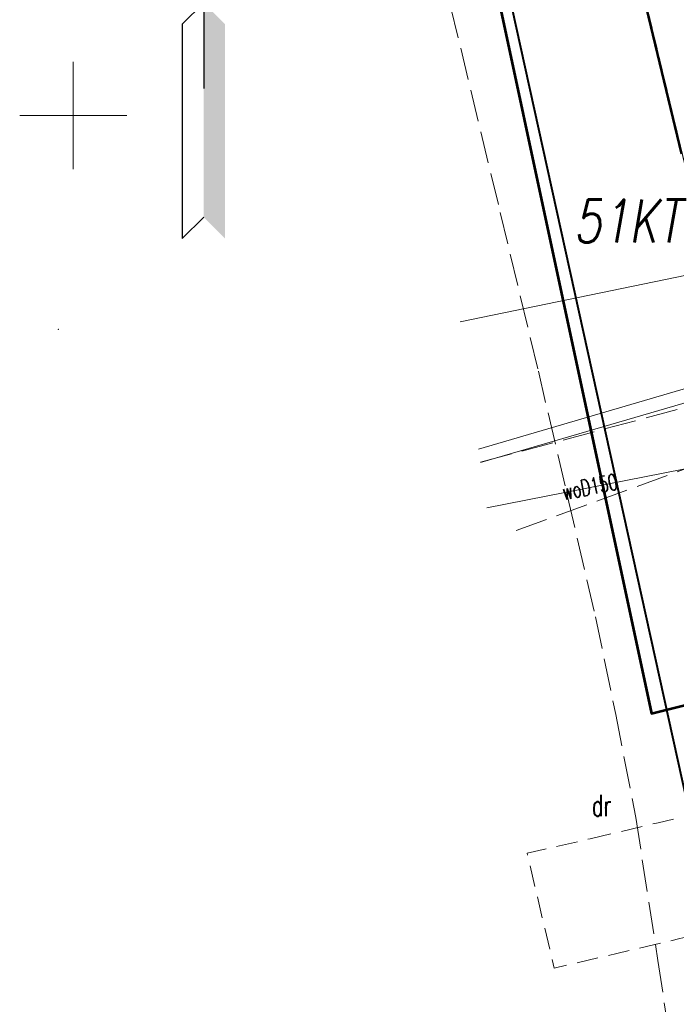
# Model space of a CAD drawing. Header units: metres. Extents: x 6567444 to 13135881, y 5574237 to 11149086.
# Tile 23 of 212: x 6567798 to 6567828, y 5574409 to 5574454. Entities that reach past the tile are written whole.
import ezdxf
from ezdxf.enums import TextEntityAlignment as Align

# ---------------------------------------------------------------- set-up
doc = ezdxf.new("R2010")
doc.units = ezdxf.units.M
for name, pattern in [('_MDCP$0$L_0_03', [1, 0.5, -0.5]), ('_MDCP$0$L_0_04', [1.5, 1, -0.5]), ('_MDCP$1$L_0_06', [2, 1.5, -0.5]), ('GE.I.6640.1.468.2024_MDCP_dodatkowe pomiary_12.03.2026$0$L_0_03', [1, 0.5, -0.5]), ('GE.I.6640.1.468.2024_MDCP_dodatkowe pomiary_12.03.2026$0$L_0_04', [1.5, 1, -0.5]), ('GE.I.6640.1.468.2024_MDCP_dodatkowe pomiary_12.03.2026$0$L_0_06', [2, 1.5, -0.5])]:
    doc.linetypes.add(name, pattern=pattern)
for name, color, linetype, lineweight in [('_MDCP$0$EGB_DzialkaEwidencyjna', 7, 'Continuous', 18), ('_MDCP$0$EGB_Klasouzytek', 92, 'Continuous', 18), ('_MDCP$0$EGB_KonturUzytkuGruntowego', 92, 'Continuous', 18), ('_MDCP$0$GES_InneUrzadzeniaTowarzyszace', 7, 'Continuous', 18), ('_MDCP$0$GES_PrzewodCieplowniczy', 212, 'Continuous', 18), ('_MDCP$0$GES_PrzewodKanalizacyjny_Projektowany', 7, 'Continuous', 18), ('_MDCP$0$MP_LINIE_REGULAC', 135, 'Continuous', 40), ('_MDCP$0$OT_Komunikacja', 7, 'Continuous', 18), ('_MDCP$1$GES_PrzewodWodociagowy', 5, 'Continuous', 18), ('_MDCP$1$GES_PrzewodWodociagowy_Projektowany', 7, 'Continuous', 18), ('_MDCP$1$PARSI', 7, 'Continuous', 20), ('_TT_KAN_D_Opis_PKT_II', 7, 'Continuous', 30), ('GE.I.6640.1.468.2024_MDCP_dodatkowe pomiary_12.03.2026$0$EGB_DzialkaEwidencyjna', 7, 'Continuous', 18), ('GE.I.6640.1.468.2024_MDCP_dodatkowe pomiary_12.03.2026$0$EGB_Klasouzytek', 92, 'Continuous', 18), ('GE.I.6640.1.468.2024_MDCP_dodatkowe pomiary_12.03.2026$0$EGB_KonturUzytkuGruntowego', 92, 'Continuous', 18), ('GE.I.6640.1.468.2024_MDCP_dodatkowe pomiary_12.03.2026$0$GES_InneUrzadzeniaTowarzyszace', 7, 'Continuous', 18), ('GE.I.6640.1.468.2024_MDCP_dodatkowe pomiary_12.03.2026$0$GES_PrzewodCieplowniczy', 212, 'Continuous', 18), ('GE.I.6640.1.468.2024_MDCP_dodatkowe pomiary_12.03.2026$0$GES_PrzewodKanalizacyjny_Projektowany', 7, 'Continuous', 18), ('GE.I.6640.1.468.2024_MDCP_dodatkowe pomiary_12.03.2026$0$GES_PrzewodWodociagowy', 5, 'Continuous', 18), ('GE.I.6640.1.468.2024_MDCP_dodatkowe pomiary_12.03.2026$0$GES_PrzewodWodociagowy_Projektowany', 7, 'Continuous', 18), ('GE.I.6640.1.468.2024_MDCP_dodatkowe pomiary_12.03.2026$0$MP_LINIE_REGULAC', 135, 'Continuous', 40), ('GE.I.6640.1.468.2024_MDCP_dodatkowe pomiary_12.03.2026$0$OT_Komunikacja', 7, 'Continuous', 18), ('GE.I.6640.1.468.2024_MDCP_dodatkowe pomiary_12.03.2026$0$PARSI', 7, 'Continuous', 20)]:
    doc.layers.add(name, color=color, linetype=linetype, lineweight=lineweight)
doc.layers.add('_MDCP$0$Strzałka', color=7, linetype='Continuous')
doc.layers.add('GE.I.6640.1.468.2024_MDCP_dodatkowe pomiary_12.03.2026$0$Strzałka', color=7, linetype='Continuous')
doc.styles.add('_MDCP$0$STANDARD', font='simplex.shx')
doc.styles.add('GE.I.6640.1.468.2024_MDCP_dodatkowe pomiary_12.03.2026$0$STANDARD', font='simplex.shx')

# ---------------------------------------------------------------- blocks, each defined once
blk = doc.blocks.new('_MDCP$0$L_0_02_2')
at = {"color": 0}
blk.add_point((0, 0), dxfattribs=at)
blk = doc.blocks.new('_MDCP$0$L_0_02_1')
at = {"color": 0}
blk.add_point((0, 0), dxfattribs=at)
blk = doc.blocks.new('_MDCP$1$mzsk')
at = {"layer": '_MDCP$1$PARSI', "color": 0}
for p, q in [((0, -5), (0, 5)), ((5, 0), (-5, 0))]:
    blk.add_line(p, q, dxfattribs=at)
blk = doc.blocks.new('_MDCP$0$pln')
at = {"layer": '_MDCP$0$Strzałka'}
blk.add_line((0, 36), (0, -22), dxfattribs=at)
blk.add_lwpolyline([(0, -14), (-2, -16), (-2, -36), (0, -34)], dxfattribs=at)
blk.add_solid([(0, -14), (2, -16), (0, -34), (2, -36)], dxfattribs=at)
blk = doc.blocks.new('_MDCP')
at = {"layer": '_MDCP$0$EGB_DzialkaEwidencyjna', "linetype": 'Continuous', "lineweight": 18}
for p, q in [((6567837.912, 5574408.633), (6567824.598, 5574464.147)), ((6567824.598, 5574464.147), (6567837.912, 5574408.633))]:
    blk.add_line(p, q, dxfattribs=at)
at = {"layer": '_MDCP$0$EGB_Klasouzytek', "lineweight": 18}
for points in [[(6567799.496, 5574570.502), (6567805.83, 5574540.63), (6567812.91, 5574512.76), (6567813.39, 5574510.85), (6567815.07, 5574503.11), (6567824.54, 5574464.39), (6567837.97, 5574408.39), (6567843.288, 5574339.737)], [(6567843.288, 5574339.738), (6567840.22, 5574379.37), (6567837.97, 5574408.39), (6567824.54, 5574464.39), (6567815.07, 5574503.11), (6567813.39, 5574510.85), (6567812.91, 5574512.76), (6567809.64, 5574533.63), (6567810.66, 5574545.93), (6567811.96, 5574548.85), (6567814.7, 5574549.3), (6567819.81, 5574551.02), (6567841.64, 5574556.2), (6567848.19, 5574557.83), (6567849.51, 5574552.26), (6567830.11, 5574547.72), (6567829, 5574518.49), (6567851.37, 5574441.53), (6567857.95, 5574413.39), (6567862.49, 5574380.1), (6567864.17, 5574367.81), (6567869.98, 5574345.11), (6567862.17, 5574342.99), (6567862.141, 5574342.197)]]:
    blk.add_lwpolyline(points, dxfattribs=at)
at = {"layer": '_MDCP$0$EGB_KonturUzytkuGruntowego', "linetype": '_MDCP$0$L_0_03', "lineweight": 18}
for points in [[(6567799.496, 5574570.502), (6567805.83, 5574540.63), (6567812.91, 5574512.76), (6567813.39, 5574510.85), (6567815.07, 5574503.11), (6567824.54, 5574464.39), (6567837.97, 5574408.39), (6567840.22, 5574379.37), (6567843.288, 5574339.738)], [(6567843.288, 5574339.738), (6567840.22, 5574379.37), (6567837.97, 5574408.39), (6567824.54, 5574464.39), (6567815.07, 5574503.11), (6567813.39, 5574510.85), (6567812.91, 5574512.76), (6567809.64, 5574533.63), (6567810.66, 5574545.93), (6567811.96, 5574548.85), (6567814.7, 5574549.3), (6567819.81, 5574551.02), (6567841.64, 5574556.2), (6567848.19, 5574557.83), (6567849.51, 5574552.26), (6567830.11, 5574547.72), (6567829, 5574518.49), (6567851.37, 5574441.53), (6567857.95, 5574413.39), (6567862.49, 5574380.1), (6567864.17, 5574367.81), (6567869.98, 5574345.11), (6567862.17, 5574342.99), (6567862.141, 5574342.197)]]:
    blk.add_lwpolyline(points, dxfattribs=at)
at = {"layer": '_MDCP$0$GES_InneUrzadzeniaTowarzyszace', "color": 7, "linetype": '_MDCP$0$L_0_04', "lineweight": 18, "flags": 128}
blk.add_lwpolyline([(6567824.12, 5574416.26), (6567827.3, 5574417.01), (6567834.71, 5574418.75), (6567848.14, 5574421.88), (6567853.26, 5574423.08), (6567854.58, 5574417.42), (6567851.37, 5574416.66), (6567849.43, 5574416.21), (6567849.36, 5574416.5), (6567847.12, 5574416), (6567841.02, 5574414.57), (6567841.09, 5574414.27), (6567837.88, 5574413.52), (6567835.93, 5574413.05), (6567835.86, 5574413.36), (6567830.97, 5574412.22), (6567828.31, 5574411.6), (6567825.37, 5574410.91), (6567822.44, 5574410.23), (6567821.18, 5574415.58)], close=True, dxfattribs=at)
at = {"layer": '_MDCP$0$GES_PrzewodCieplowniczy', "color": 212, "linetype": 'Continuous', "lineweight": 18}
for points in [[(6567844.63, 5574459.56), (6567847.51, 5574447.9), (6567847.7, 5574447.12), (6567847.86, 5574446.37), (6567848.67, 5574443.33), (6567848.81, 5574442.75), (6567848.71, 5574442.43), (6567848.52, 5574442.28), (6567847.98, 5574442.11), (6567845.21, 5574441.3), (6567833.29, 5574437.95), (6567831.92, 5574437.57), (6567819.001, 5574433.809)], [(6567818.911, 5574434.436), (6567831.7, 5574438.18), (6567833.19, 5574438.54), (6567845.1, 5574441.9), (6567847.36, 5574442.6), (6567848.03, 5574442.83), (6567848.14, 5574442.99), (6567848.2, 5574443.23), (6567848.09, 5574443.82), (6567847.18, 5574446.88), (6567847, 5574447.57), (6567846.8, 5574448.34), (6567843.76, 5574459.96)]]:
    blk.add_lwpolyline(points, dxfattribs=at)
at = {"layer": '_MDCP$0$GES_PrzewodKanalizacyjny_Projektowany', "color": 36, "linetype": '_MDCP$1$L_0_06', "lineweight": 18, "flags": 128}
blk.add_lwpolyline([(6567820.67, 5574430.64), (6567834.61, 5574435.72), (6567836.51, 5574433.43)], dxfattribs=at)
at = {"layer": '_MDCP$0$MP_LINIE_REGULAC', "linetype": 'Continuous'}
for points in [[(6567936.85, 5574576.14), (6567822.725, 5574553.2), (6567807.758, 5574533.041), (6567819.961, 5574483.091), (6567828.37, 5574448.208)], [(6567837.155, 5574338.938), (6567830.301, 5574410.488), (6567815.244, 5574478.805), (6567809.616, 5574504.76)]]:
    blk.add_lwpolyline(points, dxfattribs=at)
at = {"layer": '_MDCP$0$OT_Komunikacja', "color": 7, "linetype": '_MDCP$1$L_0_06', "lineweight": 18}
blk.add_lwpolyline([(6567817.142, 5574457.023), (6567819.924, 5574445.478), (6567821.705, 5574438.078), (6567824.37, 5574426.61), (6567825.318, 5574422.062), (6567826.252, 5574417.257), (6567827.277, 5574410.583), (6567828.114, 5574405.156), (6567829.154, 5574397.295), (6567830.088, 5574389.183), (6567830.723, 5574381.004), (6567831.569, 5574370.079), (6567831.824, 5574366.948), (6567841.8, 5574366.55), (6567842.76, 5574365.31), (6567844, 5574364.26), (6567845.73, 5574363.2), (6567847.691, 5574362.286), (6567848.554, 5574361.921), (6567850.92, 5574360.92), (6567851.08, 5574358.976)], dxfattribs=at)
at = {"layer": '_MDCP$1$GES_PrzewodWodociagowy', "color": 5, "linetype": 'Continuous', "lineweight": 18}
for points in [[(6567818.054, 5574440.375), (6567892.06, 5574455.65), (6567958.853, 5574454.349)], [(6567840.2, 5574435.385), (6567835.835, 5574434.943), (6567819.305, 5574431.705)]]:
    blk.add_lwpolyline(points, dxfattribs=at)
at = {"layer": '_MDCP$1$GES_PrzewodWodociagowy_Projektowany', "color": 5, "linetype": '_MDCP$1$L_0_06', "lineweight": 18}
blk.add_lwpolyline([(6567818.999, 5574433.824), (6567848.16, 5574441.63), (6567854.05, 5574443.19), (6567857.1, 5574432.08), (6567858.03, 5574432.38)], dxfattribs=at)
at = {"layer": '_MDCP$0$EGB_DzialkaEwidencyjna', "linetype": 'Continuous', "xscale": 0.5, "yscale": 0.5, "zscale": 0.5}
for name, rotation in [('_MDCP$0$L_0_02_2', 284.47), ('_MDCP$0$L_0_02_1', 103.1)]:
    blk.add_blockref(name, (6567799.3, 5574440.02), dxfattribs=dict(at, rotation=rotation))
at = {"layer": '_MDCP$0$Strzałka', "xscale": 0.5, "yscale": 0.5, "zscale": 0.5}
blk.add_blockref('_MDCP$0$pln', (6567806.086, 5574462.257), dxfattribs=at)
at = {"layer": '_MDCP$1$PARSI', "xscale": 0.5, "yscale": 0.5, "zscale": 0.5, "rotation": 1.16962990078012e-09}
blk.add_blockref('_MDCP$1$mzsk', (6567800, 5574450), dxfattribs=at)
at = {"layer": '_MDCP$0$EGB_KonturUzytkuGruntowego', "lineweight": 20, "style": '_MDCP$0$STANDARD', "width": 0.66}
blk.add_text('dr', height=1, dxfattribs=at).set_placement((6567824.654, 5574417.813), align=Align.MIDDLE_CENTER)
at = {"layer": '_MDCP$0$MP_LINIE_REGULAC', "linetype": 'Continuous', "style": '_MDCP$0$STANDARD', "oblique": 10, "width": 0.75}
blk.add_text('51KT', height=2, dxfattribs=at).set_placement((6567823.355, 5574444.076))
at = {"layer": '_MDCP$1$GES_PrzewodWodociagowy', "color": 5, "lineweight": 15, "style": '_MDCP$0$STANDARD', "width": 0.66}
blk.add_text('woD150', height=0.75, rotation=-348.9, dxfattribs=at).set_placement((6567824.107, 5574432.681), align=Align.MIDDLE_CENTER)
blk = doc.blocks.new('GE.I.6640.1.468.2024_MDCP_dodatkowe pomiary_12.03.2026$0$L_0_02_2')
at = {"color": 0}
blk.add_point((0, 0), dxfattribs=at)
blk = doc.blocks.new('GE.I.6640.1.468.2024_MDCP_dodatkowe pomiary_12.03.2026$0$L_0_02_1')
at = {"color": 0}
blk.add_point((0, 0), dxfattribs=at)
blk = doc.blocks.new('GE.I.6640.1.468.2024_MDCP_dodatkowe pomiary_12.03.2026$0$mzsk')
at = {"layer": 'GE.I.6640.1.468.2024_MDCP_dodatkowe pomiary_12.03.2026$0$PARSI', "color": 0}
for p, q in [((0, -5), (0, 5)), ((5, 0), (-5, 0))]:
    blk.add_line(p, q, dxfattribs=at)
blk = doc.blocks.new('GE.I.6640.1.468.2024_MDCP_dodatkowe pomiary_12.03.2026$0$pln')
at = {"layer": 'GE.I.6640.1.468.2024_MDCP_dodatkowe pomiary_12.03.2026$0$Strzałka'}
blk.add_line((0, 36), (0, -22), dxfattribs=at)
blk.add_lwpolyline([(0, -14), (-2, -16), (-2, -36), (0, -34)], dxfattribs=at)
blk.add_solid([(0, -14), (2, -16), (0, -34), (2, -36)], dxfattribs=at)
blk = doc.blocks.new('GE.I.6640.1.468.2024_MDCP_dodatkowe pomiary_12.03.2026')
at = {"layer": 'GE.I.6640.1.468.2024_MDCP_dodatkowe pomiary_12.03.2026$0$EGB_DzialkaEwidencyjna', "linetype": 'Continuous', "lineweight": 18}
for p, q in [((6567837.912, 5574408.633), (6567824.598, 5574464.147)), ((6567824.598, 5574464.147), (6567837.912, 5574408.633))]:
    blk.add_line(p, q, dxfattribs=at)
at = {"layer": 'GE.I.6640.1.468.2024_MDCP_dodatkowe pomiary_12.03.2026$0$EGB_Klasouzytek', "lineweight": 18}
for points in [[(6567799.496, 5574570.502), (6567805.83, 5574540.63), (6567812.91, 5574512.76), (6567813.39, 5574510.85), (6567815.07, 5574503.11), (6567824.54, 5574464.39), (6567837.97, 5574408.39), (6567843.288, 5574339.737)], [(6567843.288, 5574339.738), (6567840.22, 5574379.37), (6567837.97, 5574408.39), (6567824.54, 5574464.39), (6567815.07, 5574503.11), (6567813.39, 5574510.85), (6567812.91, 5574512.76), (6567809.64, 5574533.63), (6567810.66, 5574545.93), (6567811.96, 5574548.85), (6567814.7, 5574549.3), (6567819.81, 5574551.02), (6567841.64, 5574556.2), (6567848.19, 5574557.83), (6567849.51, 5574552.26), (6567830.11, 5574547.72), (6567829, 5574518.49), (6567851.37, 5574441.53), (6567857.95, 5574413.39), (6567862.49, 5574380.1), (6567864.17, 5574367.81), (6567869.98, 5574345.11), (6567862.17, 5574342.99), (6567862.141, 5574342.197)]]:
    blk.add_lwpolyline(points, dxfattribs=at)
at = {"layer": 'GE.I.6640.1.468.2024_MDCP_dodatkowe pomiary_12.03.2026$0$EGB_KonturUzytkuGruntowego', "linetype": 'GE.I.6640.1.468.2024_MDCP_dodatkowe pomiary_12.03.2026$0$L_0_03', "lineweight": 18}
for points in [[(6567799.496, 5574570.502), (6567805.83, 5574540.63), (6567812.91, 5574512.76), (6567813.39, 5574510.85), (6567815.07, 5574503.11), (6567824.54, 5574464.39), (6567837.97, 5574408.39), (6567840.22, 5574379.37), (6567843.288, 5574339.738)], [(6567843.288, 5574339.738), (6567840.22, 5574379.37), (6567837.97, 5574408.39), (6567824.54, 5574464.39), (6567815.07, 5574503.11), (6567813.39, 5574510.85), (6567812.91, 5574512.76), (6567809.64, 5574533.63), (6567810.66, 5574545.93), (6567811.96, 5574548.85), (6567814.7, 5574549.3), (6567819.81, 5574551.02), (6567841.64, 5574556.2), (6567848.19, 5574557.83), (6567849.51, 5574552.26), (6567830.11, 5574547.72), (6567829, 5574518.49), (6567851.37, 5574441.53), (6567857.95, 5574413.39), (6567862.49, 5574380.1), (6567864.17, 5574367.81), (6567869.98, 5574345.11), (6567862.17, 5574342.99), (6567862.141, 5574342.197)]]:
    blk.add_lwpolyline(points, dxfattribs=at)
at = {"layer": 'GE.I.6640.1.468.2024_MDCP_dodatkowe pomiary_12.03.2026$0$GES_InneUrzadzeniaTowarzyszace', "color": 7, "linetype": 'GE.I.6640.1.468.2024_MDCP_dodatkowe pomiary_12.03.2026$0$L_0_04', "lineweight": 18, "flags": 128}
blk.add_lwpolyline([(6567824.12, 5574416.26), (6567827.3, 5574417.01), (6567834.71, 5574418.75), (6567848.14, 5574421.88), (6567853.26, 5574423.08), (6567854.58, 5574417.42), (6567851.37, 5574416.66), (6567849.43, 5574416.21), (6567849.36, 5574416.5), (6567847.12, 5574416), (6567841.02, 5574414.57), (6567841.09, 5574414.27), (6567837.88, 5574413.52), (6567835.93, 5574413.05), (6567835.86, 5574413.36), (6567830.97, 5574412.22), (6567828.31, 5574411.6), (6567825.37, 5574410.91), (6567822.44, 5574410.23), (6567821.18, 5574415.58)], close=True, dxfattribs=at)
at = {"layer": 'GE.I.6640.1.468.2024_MDCP_dodatkowe pomiary_12.03.2026$0$GES_PrzewodCieplowniczy', "color": 212, "linetype": 'Continuous', "lineweight": 18}
for points in [[(6567844.63, 5574459.56), (6567847.51, 5574447.9), (6567847.7, 5574447.12), (6567847.86, 5574446.37), (6567848.67, 5574443.33), (6567848.81, 5574442.75), (6567848.71, 5574442.43), (6567848.52, 5574442.28), (6567847.98, 5574442.11), (6567845.21, 5574441.3), (6567833.29, 5574437.95), (6567831.92, 5574437.57), (6567819.001, 5574433.809)], [(6567818.911, 5574434.436), (6567831.7, 5574438.18), (6567833.19, 5574438.54), (6567845.1, 5574441.9), (6567847.36, 5574442.6), (6567848.03, 5574442.83), (6567848.14, 5574442.99), (6567848.2, 5574443.23), (6567848.09, 5574443.82), (6567847.18, 5574446.88), (6567847, 5574447.57), (6567846.8, 5574448.34), (6567843.76, 5574459.96)]]:
    blk.add_lwpolyline(points, dxfattribs=at)
at = {"layer": 'GE.I.6640.1.468.2024_MDCP_dodatkowe pomiary_12.03.2026$0$GES_PrzewodKanalizacyjny_Projektowany', "color": 36, "linetype": 'GE.I.6640.1.468.2024_MDCP_dodatkowe pomiary_12.03.2026$0$L_0_06', "lineweight": 18, "flags": 128}
blk.add_lwpolyline([(6567820.67, 5574430.64), (6567834.61, 5574435.72), (6567836.51, 5574433.43)], dxfattribs=at)
at = {"layer": 'GE.I.6640.1.468.2024_MDCP_dodatkowe pomiary_12.03.2026$0$GES_PrzewodWodociagowy', "color": 5, "linetype": 'Continuous', "lineweight": 18}
for points in [[(6567818.054, 5574440.375), (6567892.06, 5574455.65), (6567958.853, 5574454.349)], [(6567840.2, 5574435.385), (6567835.835, 5574434.943), (6567819.305, 5574431.705)]]:
    blk.add_lwpolyline(points, dxfattribs=at)
at = {"layer": 'GE.I.6640.1.468.2024_MDCP_dodatkowe pomiary_12.03.2026$0$GES_PrzewodWodociagowy_Projektowany', "color": 5, "linetype": 'GE.I.6640.1.468.2024_MDCP_dodatkowe pomiary_12.03.2026$0$L_0_06', "lineweight": 18}
blk.add_lwpolyline([(6567818.999, 5574433.824), (6567848.16, 5574441.63), (6567854.05, 5574443.19), (6567857.1, 5574432.08), (6567858.03, 5574432.38)], dxfattribs=at)
at = {"layer": 'GE.I.6640.1.468.2024_MDCP_dodatkowe pomiary_12.03.2026$0$MP_LINIE_REGULAC', "linetype": 'Continuous'}
for points in [[(6567936.85, 5574576.14), (6567822.725, 5574553.2), (6567807.758, 5574533.041), (6567819.961, 5574483.091), (6567828.37, 5574448.208)], [(6567837.155, 5574338.938), (6567830.301, 5574410.488), (6567815.244, 5574478.805), (6567809.616, 5574504.76)]]:
    blk.add_lwpolyline(points, dxfattribs=at)
at = {"layer": 'GE.I.6640.1.468.2024_MDCP_dodatkowe pomiary_12.03.2026$0$OT_Komunikacja', "color": 7, "linetype": 'GE.I.6640.1.468.2024_MDCP_dodatkowe pomiary_12.03.2026$0$L_0_06', "lineweight": 18}
blk.add_lwpolyline([(6567817.142, 5574457.023), (6567819.924, 5574445.478), (6567821.705, 5574438.078), (6567824.37, 5574426.61), (6567825.318, 5574422.062), (6567826.252, 5574417.257), (6567827.277, 5574410.583), (6567828.114, 5574405.156), (6567829.154, 5574397.295), (6567830.088, 5574389.183), (6567830.723, 5574381.004), (6567831.569, 5574370.079), (6567831.824, 5574366.948), (6567841.8, 5574366.55), (6567842.76, 5574365.31), (6567844, 5574364.26), (6567845.73, 5574363.2), (6567847.691, 5574362.286), (6567848.554, 5574361.921), (6567850.92, 5574360.92), (6567851.08, 5574358.976)], dxfattribs=at)
at = {"layer": 'GE.I.6640.1.468.2024_MDCP_dodatkowe pomiary_12.03.2026$0$EGB_DzialkaEwidencyjna', "linetype": 'Continuous', "xscale": 0.5, "yscale": 0.5, "zscale": 0.5}
for name, rotation in [('GE.I.6640.1.468.2024_MDCP_dodatkowe pomiary_12.03.2026$0$L_0_02_2', 284.47), ('GE.I.6640.1.468.2024_MDCP_dodatkowe pomiary_12.03.2026$0$L_0_02_1', 103.1)]:
    blk.add_blockref(name, (6567799.3, 5574440.02), dxfattribs=dict(at, rotation=rotation))
at = {"layer": 'GE.I.6640.1.468.2024_MDCP_dodatkowe pomiary_12.03.2026$0$PARSI', "xscale": 0.5, "yscale": 0.5, "zscale": 0.5, "rotation": 1.16962990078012e-09}
blk.add_blockref('GE.I.6640.1.468.2024_MDCP_dodatkowe pomiary_12.03.2026$0$mzsk', (6567800, 5574450), dxfattribs=at)
at = {"layer": 'GE.I.6640.1.468.2024_MDCP_dodatkowe pomiary_12.03.2026$0$Strzałka', "xscale": 0.5, "yscale": 0.5, "zscale": 0.5}
blk.add_blockref('GE.I.6640.1.468.2024_MDCP_dodatkowe pomiary_12.03.2026$0$pln', (6567806.086, 5574462.257), dxfattribs=at)
at = {"layer": 'GE.I.6640.1.468.2024_MDCP_dodatkowe pomiary_12.03.2026$0$EGB_KonturUzytkuGruntowego', "lineweight": 20, "style": 'GE.I.6640.1.468.2024_MDCP_dodatkowe pomiary_12.03.2026$0$STANDARD', "width": 0.66}
blk.add_text('dr', height=1, dxfattribs=at).set_placement((6567824.654, 5574417.813), align=Align.MIDDLE_CENTER)
at = {"layer": 'GE.I.6640.1.468.2024_MDCP_dodatkowe pomiary_12.03.2026$0$GES_PrzewodWodociagowy', "color": 5, "lineweight": 15, "style": 'GE.I.6640.1.468.2024_MDCP_dodatkowe pomiary_12.03.2026$0$STANDARD', "width": 0.66}
blk.add_text('woD150', height=0.75, rotation=-348.9, dxfattribs=at).set_placement((6567824.107, 5574432.681), align=Align.MIDDLE_CENTER)
at = {"layer": 'GE.I.6640.1.468.2024_MDCP_dodatkowe pomiary_12.03.2026$0$MP_LINIE_REGULAC', "linetype": 'Continuous', "style": 'GE.I.6640.1.468.2024_MDCP_dodatkowe pomiary_12.03.2026$0$STANDARD', "oblique": 10, "width": 0.75}
blk.add_text('51KT', height=2, dxfattribs=at).set_placement((6567823.355, 5574444.076))

msp = doc.modelspace()

# ---------------------------------------------------------------- block references
at = {"layer": 'Defpoints'}
msp.add_blockref('GE.I.6640.1.468.2024_MDCP_dodatkowe pomiary_12.03.2026', (0, 0), dxfattribs=at)

# ---------------------------------------------------------------- next in the draw order: block references
msp.add_blockref('_MDCP', (0, 0))

# ---------------------------------------------------------------- next in the draw order: linework, layer by layer
at = {"layer": '_TT_KAN_D_Opis_PKT_II', "color": 6, "lineweight": 53}
msp.add_lwpolyline([(6567815.06, 5574477.791), (6567826.98, 5574422.106), (6567858.181, 5574429.866), (6567851.568, 5574462.175), (6567845.836, 5574461.103), (6567842.215, 5574476.527), (6567828.068, 5574474.111), (6567826.333, 5574479.26)], close=True, dxfattribs=at)

doc.saveas('drawing.dxf')
